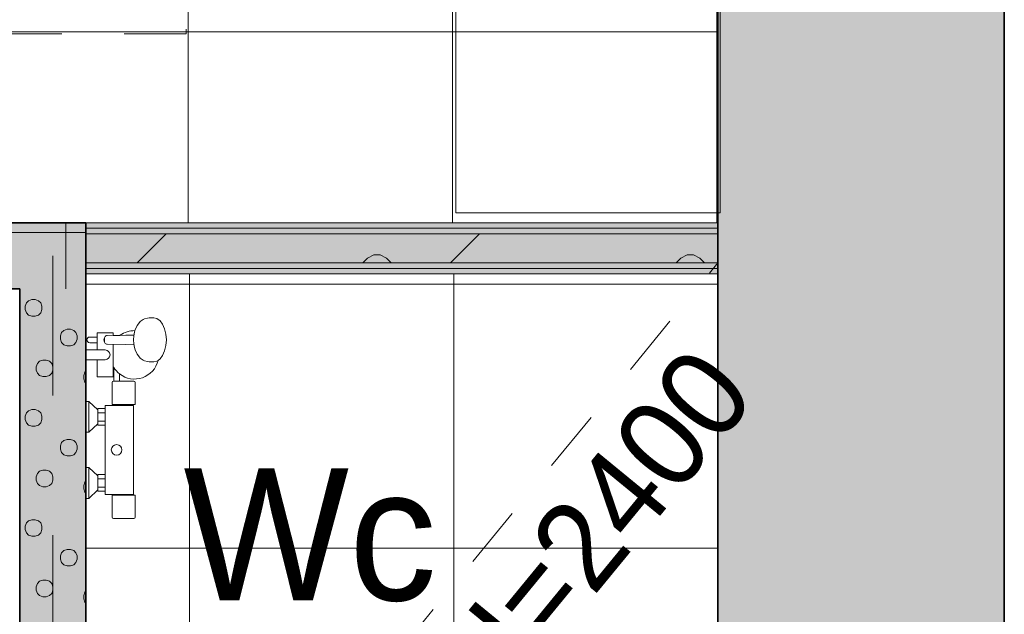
# Model space of a CAD drawing. Header units: millimetres. Extents: x -2932 to 42461, y -10716 to 17298.
# Tile 161 of 168: x 36730 to 38965, y 8170 to 9521. Entities that reach past the tile are written whole.
import ezdxf

# ---------------------------------------------------------------- set-up
doc = ezdxf.new("R2010")
doc.units = ezdxf.units.MM
doc.header["$MEASUREMENT"] = 0
for name, pattern in [('Aligning Line', [635, 317.5, -317.5]), ('Dash', [635, 317.5, -317.5]), ('Dashed', [423.333333, 211.666667, -211.666667]), ('Small Dashed', [282.222222, 141.111111, -141.111111]), ('Wipeout_Contour', [1000, 0, -1000])]:
    doc.linetypes.add(name, pattern=pattern)
for name, color, linetype, lineweight in [('0_Pen_No__1', 7, 'Continuous', 13), ('_ hall_Pen_No__2', 8, 'Continuous', 15), ('_Tuletõkketsoon_Pen_No__20', 1, 'Continuous', 0), ('A-FLOR.IFC Model_Pen_No__2', 8, 'Continuous', 15), ('ARCHICAD Zone Stamps_Pen_No__1', 7, 'Continuous', 13), ('Common Edges_Pen_No__1', 7, 'Continuous', 13), ('Cut Pattern-1_Pen_No__2', 8, 'Continuous', 15), ('Cut Pattern-3_Pen_No__1', 7, 'Continuous', 13), ('Grids-2_Pen_No__1', 7, 'Continuous', 13), ('I-WALL.IFC Model_Pen_No__1', 7, 'Continuous', 13), ('I-WALL.IFC Model_Pen_No__27', 7, 'Continuous', 35), ('SA_LAGI_Pen_No__1', 7, 'Continuous', 13), ('SA_LAGI_Pen_No__2', 8, 'Continuous', 15), ('SA_SANTEHNIKA_Pen_No__2', 8, 'Continuous', 15), ('SA_VALGUSTI_Pen_No__20', 1, 'Continuous', 0), ('Walls-1_Pen_No__1', 7, 'Continuous', 13)]:
    doc.layers.add(name, color=color, linetype=linetype, lineweight=lineweight)
doc.layers.add('I-WALL.IFC Model', color=7, linetype='Continuous')
doc.layers.add('SA_LAGI_Pen_No__102', color=7, linetype='Continuous', lineweight=13, true_color=0xcccccc)
doc.styles.add('GENERATED_STYLE_1', font='txt', dxfattribs={"width": 0.95})
doc.styles.add('GENERATED_STYLE_2', font='txt', dxfattribs={"width": 0.84})
doc.dimstyles.new('GENERATED_STYLE__3', dxfattribs={"dimtxt": 200, "dimasz": 152, "dimexe": 0.18, "dimexo": 0.0625, "dimgap": 0.09, "dimtad": 1, "dimdec": 0, "dimzin": 0, "dimdsep": 46, "dimtxsty": 'GENERATED_STYLE_2', "dimblk": 'ARROWHEAD_2', "dimblk1": 'ARROWHEAD_2', "dimblk2": 'ARROWHEAD_2', "dimcen": 0.09, "dimse1": 1, "dimse2": 1, "dimclrd": 7, "dimclre": 7, "dimclrt": 7, "dimadec": 0, "dimazin": 0, "dimtfac": 1, "dimtdec": 4, "dimtmove": 0, "dimatfit": 3, "dimfxl": 0, "dimtolj": 1, "dimtzin": 0, "dimarcsym": 0})
pattern_1 = [(45, (-3e-10, 2e-10), (0, 35.355339), [0.99999, -48.99987]), (315, (3.89, 0.707), (0, 35.355339), [0.99999, -48.99987]), (90, (-0.354, -2.12), (-35.355278, 0), [1.060658, -34.29462]), (71.565, (-0.354, -1.061), (3.16e-05, 35.3553043), [1.118075, -110.685214]), (288.435, (4.596, 2e-10), (-3.16e-05, 35.3553043), [1.118075, -110.685214]), (270, (4.95, -1.06), (35.355278, 0), [1.060658, -34.29462]), (251.565, (4.95, -2.121), (3.16e-05, 35.3553043), [1.118075, -110.685214]), (225, (4.596, -3.182), (0, 35.355339), [0.99999, -48.99987]), (161.565, (1.768, -4.243), (-141.4210514, 35.355386), [1.118075, -110.685214]), (135, (0.707, -3.89), (0, 35.355339), [0.99999, -48.99987]), (108.435, (-3e-10, -3.182), (-3.16e-05, 35.3553043), [1.118075, -110.685214]), (180, (2.83, -4.243), (0, 35.355278), [1.060658, -34.29462]), (198.435, (3.889, -3.889), (141.4210514, 35.355386), [1.118075, -110.685214]), (0, (-7.778, -10.253), (0, 35.355278), [1.060658, -34.29462]), (90, (-9.9, -13.435), (-35.355278, 0), [1.060658, -34.29462]), (71.565, (-9.9, -12.374), (3.16e-05, 35.3553043), [1.118075, -110.685214]), (45, (-9.546, -11.314), (0, 35.355339), [0.99999, -48.99987]), (315, (-5.657, -10.607), (0, 35.355339), [0.99999, -48.99987]), (288.435, (-4.95, -11.314), (-3.16e-05, 35.3553043), [1.118075, -110.685214]), (270, (-4.596, -12.374), (35.355278, 0), [1.060658, -34.29462]), (251.565, (-4.596, -13.435), (3.16e-05, 35.3553043), [1.118075, -110.685214]), (225, (-4.95, -14.496), (0, 35.355339), [0.99999, -48.99987]), (161.565, (-7.778, -15.556), (-141.4210514, 35.355386), [1.118075, -110.685214]), (135, (-8.84, -15.203), (0, 35.355339), [0.99999, -48.99987]), (108.435, (-9.546, -14.496), (-3.16e-05, 35.3553043), [1.118075, -110.685214]), (180, (-6.718, -15.556), (0, 35.355278), [1.060658, -34.29462]), (198.435, (-5.657, -15.203), (141.4210514, 35.355386), [1.118075, -110.685214]), (18.435, (-8.839, -10.607), (70.7104428, 35.3553227), [1.118075, -110.685214]), (341.565, (-6.718, -10.253), (-70.7104428, 35.3553227), [1.118075, -110.685214]), (0, (13.08, -8.485), (0, 35.355278), [1.060658, -34.29462]), (90, (10.96, -11.667), (-35.355278, 0), [1.060658, -34.29462]), (71.565, (10.96, -10.607), (3.16e-05, 35.3553043), [1.118075, -110.685214]), (45, (11.314, -9.546), (0, 35.355339), [0.99999, -48.99987]), (315, (15.203, -8.84), (0, 35.355339), [0.99999, -48.99987]), (288.435, (15.91, -9.546), (-3.16e-05, 35.3553043), [1.118075, -110.685214]), (270, (16.263, -10.607), (35.355278, 0), [1.060658, -34.29462]), (251.565, (16.263, -11.667), (3.16e-05, 35.3553043), [1.118075, -110.685214]), (225, (15.91, -12.728), (0, 35.355339), [0.99999, -48.99987]), (161.565, (13.081, -13.789), (-141.4210514, 35.355386), [1.118075, -110.685214]), (135, (12.02, -13.435), (0, 35.355339), [0.99999, -48.99987]), (108.435, (11.314, -12.728), (-3.16e-05, 35.3553043), [1.118075, -110.685214]), (180, (14.142, -13.79), (0, 35.355278), [1.060658, -34.29462]), (198.435, (15.203, -13.435), (141.4210514, 35.355386), [1.118075, -110.685214]), (18.435, (12.021, -8.839), (70.7104428, 35.3553227), [1.118075, -110.685214]), (341.565, (14.142, -8.485), (-70.7104428, 35.3553227), [1.118075, -110.685214]), (0, (1.768, 1.06), (0, 35.355278), [1.060658, -34.29462]), (18.435, (0.707, 0.707), (70.7104428, 35.3553227), [1.118075, -110.685214]), (341.565, (2.828, 1.061), (-70.7104428, 35.3553227), [1.118075, -110.685214]), (0, (-5.657, 13.79), (0, 35.355278), [1.060658, -34.29462]), (90, (-7.778, 10.607), (-35.355278, 0), [1.060658, -34.29462]), (71.565, (-7.778, 11.667), (3.16e-05, 35.3553043), [1.118075, -110.685214]), (45, (-7.425, 12.728), (0, 35.355339), [0.99999, -48.99987]), (315, (-3.536, 13.435), (0, 35.355339), [0.99999, -48.99987]), (288.435, (-2.828, 12.728), (-3.16e-05, 35.3553043), [1.118075, -110.685214]), (270, (-2.475, 11.667), (35.355278, 0), [1.060658, -34.29462]), (251.565, (-2.475, 10.607), (3.16e-05, 35.3553043), [1.118075, -110.685214]), (225, (-2.828, 9.546), (0, 35.355339), [0.99999, -48.99987]), (161.565, (-5.657, 8.485), (-141.4210514, 35.355386), [1.118075, -110.685214]), (135, (-6.718, 8.84), (0, 35.355339), [0.99999, -48.99987]), (108.435, (-7.425, 9.546), (-3.16e-05, 35.3553043), [1.118075, -110.685214]), (180, (-4.596, 8.485), (0, 35.355278), [1.060658, -34.29462]), (198.435, (-3.536, 8.839), (141.4210514, 35.355386), [1.118075, -110.685214]), (18.435, (-6.718, 13.435), (70.7104428, 35.3553227), [1.118075, -110.685214]), (341.565, (-4.596, 13.789), (-70.7104428, 35.3553227), [1.118075, -110.685214]), (0, (9.546, 10.96), (0, 35.355278), [1.060658, -34.29462]), (90, (7.425, 7.778), (-35.355278, 0), [1.060658, -34.29462]), (71.565, (7.425, 8.839), (3.16e-05, 35.3553043), [1.118075, -110.685214]), (45, (7.778, 9.9), (0, 35.355339), [0.99999, -48.99987]), (315, (11.667, 10.607), (0, 35.355339), [0.99999, -48.99987]), (288.435, (12.374, 9.9), (-3.16e-05, 35.3553043), [1.118075, -110.685214]), (270, (12.728, 8.84), (35.355278, 0), [1.060658, -34.29462]), (251.565, (12.728, 7.778), (3.16e-05, 35.3553043), [1.118075, -110.685214]), (225, (12.374, 6.718), (0, 35.355339), [0.99999, -48.99987]), (161.565, (9.546, 5.657), (-141.4210514, 35.355386), [1.118075, -110.685214]), (135, (8.485, 6.01), (0, 35.355339), [0.99999, -48.99987]), (108.435, (7.778, 6.718), (-3.16e-05, 35.3553043), [1.118075, -110.685214]), (180, (10.607, 5.657), (0, 35.355278), [1.060658, -34.29462]), (198.435, (11.667, 6.01), (141.4210514, 35.355386), [1.118075, -110.685214]), (18.435, (8.485, 10.607), (70.7104428, 35.3553227), [1.118075, -110.685214]), (341.565, (10.607, 10.96), (-70.7104428, 35.3553227), [1.118075, -110.685214])]

# ---------------------------------------------------------------- blocks, each defined once
blk = doc.blocks.new('*D59')
at = {"layer": '0_Pen_No__1', "color": 7, "linetype": 'Continuous', "lineweight": 13}
for p, q in [((39845.8, 9001.2), (40045.8, 8885.8)), ((40095.8, 8943.5), (39795.8, 8943.5)), ((39945.8, 6520), (39945.8, 8943.5)), ((39845.8, 6577.7), (40045.8, 6462.3)), ((40095.8, 6520), (39795.8, 6520))]:
    blk.add_line(p, q, dxfattribs=at)
at = {"color": 254, "linetype": 'Wipeout_Contour', "lineweight": 0, "ltscale": 162984.771274}
blk.add_wipeout([(39937.6, 8484.5), (39937.6, 8917.6), (39673.9, 8917.6), (39673.9, 8484.5)], dxfattribs=at)
at = {"color": 254, "linetype": 'Wipeout_Contour', "lineweight": 0, "ltscale": 162203.775973}
blk.add_wipeout([(39937.6, 7410.2), (39937.6, 8053.3), (39673.9, 8053.3), (39673.9, 7410.2)], dxfattribs=at)
at = {"layer": '0_Pen_No__1', "color": 7, "lineweight": 13, "char_height": 200, "attachment_point": 7, "rotation": 90, "style": 'GENERATED_STYLE_2'}
for s, insert in [('\\A1;{\\pql;\\fArial|b0|i0|c0|p34;116}', (39905.8, 8516.4)), ('\\A1;{\\pql;\\fArial|b0|i0|c0|p34;2\xa0424}', (39905.8, 7442))]:
    blk.add_mtext(s, dxfattribs=dict(at, insert=insert))
blk = doc.blocks.new('ARROWHEAD_2')
at = {"color": 0, "linetype": 'Continuous', "lineweight": 0}
for p, q in [((-0.378, -0.655), (0.378, 0.655)), ((0, 0), (-1, 0))]:
    blk.add_line(p, q, dxfattribs=at)
blk = doc.blocks.new('*D60')
at = {"layer": '0_Pen_No__1', "color": 7, "linetype": 'Continuous', "lineweight": 13}
for p, q in [((39845.8, 9117.2), (40045.8, 9001.8)), ((40095.8, 9059.5), (39795.8, 9059.5)), ((39945.8, 8943.5), (39945.8, 9059.5)), ((39845.8, 9001.2), (40045.8, 8885.8)), ((40095.8, 8943.5), (39795.8, 8943.5))]:
    blk.add_line(p, q, dxfattribs=at)
blk = doc.blocks.new('*D61')
at = {"layer": '0_Pen_No__1', "color": 7, "linetype": 'Continuous', "lineweight": 13}
for p, q in [((39845.8, 12557.7), (40045.8, 12442.3)), ((40095.8, 12500), (39795.8, 12500)), ((39945.8, 9059.5), (39945.8, 12500)), ((39845.8, 9117.2), (40045.8, 9001.8)), ((40095.8, 9059.5), (39795.8, 9059.5))]:
    blk.add_line(p, q, dxfattribs=at)
at = {"color": 254, "linetype": 'Wipeout_Contour', "lineweight": 0, "ltscale": 164962.993909}
blk.add_wipeout([(39937.6, 10458.2), (39937.6, 11101.3), (39673.9, 11101.3), (39673.9, 10458.2)], dxfattribs=at)
at = {"layer": '0_Pen_No__1', "color": 7, "lineweight": 13, "insert": (39905.8, 10490), "char_height": 200, "attachment_point": 7, "rotation": 90, "style": 'GENERATED_STYLE_2'}
blk.add_mtext('\\A1;{\\pql;\\fArial|b0|i0|c0|p34;3\xa0440}', dxfattribs=at)
blk = doc.blocks.new('*D67')
at = {"layer": '0_Pen_No__1', "color": 7, "linetype": 'Continuous', "lineweight": 13}
for p, q in [((40323.9, 13165), (40323.9, 13262.8)), ((40423.9, 13107.3), (40223.9, 13222.7)), ((40473.9, 13165), (40173.9, 13165)), ((40323.9, 5045), (40323.9, 13165)), ((40223.9, 5102.7), (40423.9, 4987.3)), ((40473.9, 5045), (40173.9, 5045))]:
    blk.add_line(p, q, dxfattribs=at)
at = {"color": 254, "linetype": 'Wipeout_Contour', "lineweight": 0, "ltscale": 164814.876477}
blk.add_wipeout([(40315.8, 8783.4), (40315.8, 9426.6), (40052, 9426.6), (40052, 8783.4)], dxfattribs=at)
at = {"layer": '0_Pen_No__1', "color": 7, "lineweight": 13, "insert": (40283.9, 8815.3), "char_height": 200, "attachment_point": 7, "rotation": 90, "style": 'GENERATED_STYLE_2'}
blk.add_mtext('\\A1;{\\pql;\\fArial|b0|i0|c0|p34;8\xa0120}', dxfattribs=at)

msp = doc.modelspace()

# ---------------------------------------------------------------- hatches: boundary and pattern name
at = {"layer": 'I-WALL.IFC Model', "linetype": 'Continuous', "lineweight": 0, "true_color": 0x000000}
for points in [[(38315, 12500), (38315, 6245), (38965, 6245), (38965, 12500)], [(36730, 9059.5), (36380, 9059.5), (36380, 8909.5), (36730, 8909.5)], [(36880, 9059.5), (36730, 9059.5), (36730, 8909.5)], [(36730, 8909.5), (36880, 8909.5), (36880, 9059.5)], [(36880, 9047), (38315, 9047), (38315, 9059.5), (36880, 9059.5)], [(36880, 9034.5), (38315, 9034.5), (38315, 9047), (36880, 9047)], [(36880, 8968.5), (38315, 8968.5), (38315, 9034.5), (36880, 9034.5)], [(36880, 8956), (38315, 8956), (38315, 8968.5), (36880, 8968.5)], [(36880, 8943.5), (38315, 8943.5), (38315, 8956), (36880, 8956)], [(36880, 7370), (36880, 8909.5), (36730, 8909.5), (36730, 7370)]]:
    msp.add_hatch(color=178, dxfattribs=at).paths.add_polyline_path(points)

# ---------------------------------------------------------------- linework, layer by layer
at = {"layer": 'A-FLOR.IFC Model_Pen_No__2', "color": 8, "linetype": 'Continuous', "lineweight": 15, "flags": 128}
msp.add_lwpolyline([(-100, 6430), (0, 6430), (0, 0), (30435, 0), (30435, 6520), (38315, 6520), (38315, 12500), (12000, 12500), (12000, 7875), (8430, 7875), (8430, 12496.2), (2165, 12496.2), (2165, 11220), (-100, 11220)], close=True, dxfattribs=at)
at = {"layer": 'A-FLOR.IFC Model_Pen_No__2', "color": 8, "linetype": 'Dashed', "lineweight": 15, "flags": 128}
msp.add_lwpolyline([(0, 0), (30430, 0), (30430, 6520), (33865, 6520), (33865, 0), (38600, 0), (38600, 5615), (38315, 5615), (38315, 12500), (12000, 12500), (12000, 7905), (8430, 7905), (8430, 12496.2), (2165, 12496.2), (2165, 6180), (0, 6180)], close=True, dxfattribs=at)
at = {"layer": 'I-WALL.IFC Model_Pen_No__1', "color": 7, "linetype": 'Continuous', "lineweight": 13}
for p, q in [((36880, 9047), (38315, 9047)), ((36880, 9034.5), (38315, 9034.5)), ((36880, 8968.5), (38315, 8968.5)), ((36880, 8956), (38315, 8956))]:
    msp.add_line(p, q, dxfattribs=at)
at = {"layer": 'I-WALL.IFC Model_Pen_No__1', "color": 7, "linetype": 'Continuous', "lineweight": 13, "flags": 128}
for points in [[(38315, 9059.5), (36880, 9059.5)], [(36880, 9059.5), (36880, 8943.5)], [(38315, 8943.5), (38315, 9059.5)], [(36880, 8943.5), (38315, 8943.5)]]:
    msp.add_lwpolyline(points, dxfattribs=at)
at = {"layer": 'I-WALL.IFC Model_Pen_No__27', "color": 7, "linetype": 'Continuous', "lineweight": 35, "flags": 128}
for points in [[(38315, 12500), (38315, 6245)], [(38965, 6245), (38965, 12500)], [(36880, 9059.5), (36230, 9059.5)], [(36880, 9059.5), (36880, 8909.5)], [(36380, 8909.5), (36730, 8909.5)], [(36730, 8909.5), (36730, 7370)], [(36880, 7220), (36880, 8909.5)]]:
    msp.add_lwpolyline(points, dxfattribs=at)
at = {"layer": 'SA_LAGI_Pen_No__1', "color": 7, "linetype": 'Small Dashed', "lineweight": 13}
msp.add_line((36326, 6545), (38315, 8968.5), dxfattribs=at)
at = {"layer": 'SA_SANTEHNIKA_Pen_No__2', "color": 8, "linetype": 'Continuous', "lineweight": 15}
for p, q in [((37001.8, 8833), (36996.4, 8825.8)), ((37003.6, 8835.1), (37001.8, 8833)), ((37010.3, 8839.9), (37003.6, 8835.1)), ((37013, 8841.3), (37010.3, 8839.9)), ((37020.4, 8843), (37013, 8841.3)), ((37023.6, 8843.5), (37020.4, 8843)), ((37034.2, 8843.5), (37023.6, 8843.5)), ((37041.6, 8841.8), (37034.2, 8843.5)), ((37048.5, 8836.8), (37041.6, 8841.8)), ((37054.5, 8828.9), (37048.5, 8836.8)), ((37059, 8818.5), (37054.5, 8828.9)), ((36942, 8809.5), (36906, 8809.5)), ((36906, 8809.5), (36906, 8800)), ((36942, 8803.7), (36942, 8809.5)), ((36990.8, 8811.1), (36988.8, 8802.6)), ((36990.8, 8811.1), (36991.7, 8814.5)), ((36992.2, 8816.3), (36991.7, 8814.5)), ((36996.4, 8825.8), (36992.2, 8816.3)), ((37061.9, 8806.4), (37059, 8818.5)), ((37062.9, 8793.5), (37061.9, 8806.4)), ((36906, 8800), (36889, 8800)), ((36889, 8787), (36906, 8787)), ((36906, 8787), (36906, 8800)), ((36906, 8787), (36906, 8770.5)), ((36921.6, 8796.1), (36921.2, 8793.5)), ((36921.2, 8793.5), (36921.6, 8790.9)), ((36922.8, 8798.5), (36921.6, 8796.1)), ((36921.6, 8790.9), (36922.8, 8788.5)), ((36922.5, 8796.5), (36922.7, 8798.3)), ((36922.5, 8790.5), (36922.5, 8796.5)), ((36922.7, 8788.7), (36922.5, 8790.5)), ((36922.7, 8798.3), (36922.8, 8798.5)), ((36922.8, 8788.5), (36922.7, 8788.7)), ((36922.8, 8798.5), (36923.3, 8800)), ((36922.8, 8798.5), (36922.8, 8798.5)), ((36922.8, 8788.5), (36922.8, 8788.5)), ((36923.3, 8787), (36922.8, 8788.5)), ((36923.3, 8800), (36924.3, 8801.5)), ((36924.3, 8785.6), (36923.3, 8787)), ((36924.3, 8801.5), (36925.7, 8802.6)), ((36925.7, 8784.4), (36924.3, 8785.6)), ((36925.7, 8802.6), (36927.2, 8803.3)), ((36927.2, 8783.7), (36925.7, 8784.4)), ((36927.2, 8803.3), (36928.8, 8803.5)), ((36928.8, 8783.5), (36927.2, 8783.7)), ((36971.1, 8804), (36928.8, 8803.5)), ((36957.9, 8803.8), (36942, 8803.7)), ((36989.3, 8804.5), (36971.1, 8804)), ((36988.8, 8802.6), (36988.1, 8793.5)), ((36988.1, 8793.5), (36988.8, 8784.4)), ((36988.8, 8784.4), (36990.8, 8775.9)), ((37061.9, 8780.6), (37062.9, 8793.5)), ((36906, 8770.5), (36880, 8770.5)), ((36880, 8770.5), (36880, 8748.5)), ((36924, 8770.5), (36906, 8770.5)), ((36924, 8770.5), (36906, 8770.5)), ((36971.1, 8783), (36928.8, 8783.5)), ((36942, 8733.5), (36942, 8783.3)), ((36989.3, 8782.5), (36971.1, 8783)), ((36990.8, 8775.9), (36992.2, 8770.7)), ((36992.2, 8770.7), (36996.4, 8761.3)), ((36996.4, 8761.3), (37001.8, 8754)), ((37054.5, 8758.1), (37059, 8768.5)), ((37059, 8768.5), (37061.9, 8780.6)), ((36880, 8748.5), (36906, 8748.5)), ((36906, 8748.5), (36906, 8709.5)), ((36906, 8748.5), (36924, 8748.5)), ((37001.8, 8754), (37003.6, 8751.9)), ((37003.6, 8751.9), (37010.3, 8747.1)), ((37010.3, 8747.1), (37013, 8745.7)), ((37013, 8745.7), (37020.4, 8744)), ((37020.4, 8744), (37023.6, 8743.5)), ((37023.6, 8743.5), (37034.2, 8743.5)), ((37034.2, 8743.5), (37041.6, 8745.2)), ((37041.6, 8745.2), (37044, 8746.9)), ((37044, 8746.9), (37048.5, 8750.2)), ((37048.5, 8750.2), (37054.5, 8758.1)), ((36942, 8709.5), (36942, 8733.5)), ((36943.5, 8730.8), (36943.5, 8699.5)), ((36906, 8709.5), (36942, 8709.5)), ((36940.1, 8696.5), (36940.1, 8646.5)), ((36943.5, 8699.5), (36943.1, 8699.5)), ((36956.5, 8699.5), (36943.5, 8699.5)), ((36956.5, 8699.5), (36956.5, 8716.2)), ((36988.9, 8699.5), (36956.5, 8699.5)), ((36991.9, 8646.5), (36991.9, 8696.5)), ((36887, 8653.5), (36880, 8653.5)), ((36880, 8653.5), (36880, 8583.5)), ((36907, 8634.5), (36887, 8653.5)), ((36887, 8583.5), (36887, 8653.5)), ((36924, 8637.5), (36907, 8637.5)), ((36907, 8637.5), (36907, 8634.5)), ((36907, 8602.5), (36907, 8634.5)), ((36907, 8628), (36924, 8628)), ((36941, 8644.5), (36924, 8644.5)), ((36924, 8644.5), (36924, 8637.5)), ((36924, 8599.5), (36924, 8637.5)), ((36940.1, 8646.5), (36941, 8646.5)), ((36941, 8646.5), (36941, 8644.5)), ((36987, 8646.5), (36941, 8646.5)), ((36941, 8644.5), (36987.2, 8644.5)), ((36987, 8644.5), (36987, 8646.5)), ((36987, 8646.5), (36991.9, 8646.5)), ((36987.2, 8644.5), (36987, 8644.5)), ((36987.8, 8644.5), (36987.2, 8644.5)), ((36988, 8644.5), (36987.8, 8644.5)), ((36988, 8442.5), (36988, 8644.5)), ((36907, 8609), (36924, 8609)), ((36880, 8583.5), (36887, 8583.5)), ((36887, 8583.5), (36907, 8602.5)), ((36907, 8602.5), (36907, 8599.5)), ((36907, 8599.5), (36924, 8599.5)), ((36924, 8599.5), (36924, 8487.5)), ((36887, 8503.5), (36880, 8503.5)), ((36880, 8503.5), (36880, 8433.5)), ((36907, 8484.5), (36887, 8503.5)), ((36887, 8433.5), (36887, 8503.5)), ((36924, 8487.5), (36907, 8487.5)), ((36907, 8487.5), (36907, 8484.5)), ((36907, 8452.5), (36907, 8484.5)), ((36907, 8478), (36924, 8478)), ((36924, 8449.5), (36924, 8487.5)), ((36887, 8433.5), (36907, 8452.5)), ((36907, 8459), (36924, 8459)), ((36907, 8452.5), (36907, 8449.5)), ((36907, 8449.5), (36924, 8449.5)), ((36924, 8449.5), (36924, 8442.5)), ((36880, 8433.5), (36887, 8433.5)), ((36924, 8442.5), (36941, 8442.5)), ((36941, 8440.5), (36940.1, 8440.5)), ((36940.1, 8440.5), (36940.1, 8390.5)), ((36941, 8442.5), (36941, 8440.5)), ((36987, 8442.5), (36941, 8442.5)), ((36941, 8440.5), (36987, 8440.5)), ((36987, 8440.5), (36987, 8442.5)), ((36987, 8442.5), (36987.2, 8442.5)), ((36991.9, 8440.5), (36987, 8440.5)), ((36987.2, 8442.5), (36987.8, 8442.5)), ((36987.8, 8442.5), (36988, 8442.5)), ((36991.9, 8390.5), (36991.9, 8440.5)), ((36943.1, 8387.5), (36988.9, 8387.5))]:
    msp.add_line(p, q, dxfattribs=at)
msp.add_circle((36950, 8543.5), 12, dxfattribs=at)
for centre, radius, start, end in [((36990.3, 8759.7), 54.8, 88.5584, 126.3009), ((36889, 8793.5), 6.5, 90, 270), ((36924, 8759.5), 11, 270, 90), ((36990.5, 8759.5), 55, 231.8869, 346.7735), ((36990.5, 8759.5), 55, 208.2578, 211.3994), ((36990.5, 8759.5), 55, 211.3994, 231.8869), ((36943.1, 8696.5), 3, 90, 180), ((36988.9, 8696.5), 3, 0, 90), ((36943.1, 8390.5), 3, 180, 270), ((36988.9, 8390.5), 3, 270, 0)]:
    msp.add_arc(centre, radius, start, end, dxfattribs=at)

# ---------------------------------------------------------------- texts
at = {"layer": 'ARCHICAD Zone Stamps_Pen_No__1', "color": 7, "lineweight": 13, "char_height": 300, "attachment_point": 1, "style": 'GENERATED_STYLE_1'}
for s, insert in [('\\A1;{\\pql;\\pt0,100;\\fSwis721 Lt BT|b0|i0|c0|p34;10,9\\fSwis721 Lt BT|b0|i0|c0|p34;\\A1{\\H.66x;\\S^  ;}\\fSwis721 Lt BT|b0|i0|c0|p34; m\\fSwis721 Lt BT|b0|i0|c0|p34;\\A1{\\H.66x;\\S2^  ;}}', (36040.8, 10312.1)), ('\\A1;{\\pql;\\pt0;\\fSwis721 Lt BT|b0|i0|c0|p34;Wc}', (37101.8, 8501.8))]:
    msp.add_mtext(s, dxfattribs=dict(at, insert=insert))

# ---------------------------------------------------------------- next in the draw order: dimensions: what is measured, and where the dimension line sits
at = {"color": 7, "linetype": 'Continuous', "lineweight": 13}
dim = msp.add_linear_dim(base=(39945.7644, 8943.5014), p1=(35905, 6520), p2=(37760, 8943.5014), angle=90, dimstyle='GENERATED_STYLE__3', dxfattribs=at)
dim.commit()
dim.dimension.update_dxf_attribs({"geometry": '*D59', "text_midpoint": (39805.7644, 7795.2457), "dimtype": 160, "text_rotation": 90})

# ---------------------------------------------------------------- next in the draw order: hatches: boundary and pattern name
at = {"layer": 'Cut Pattern-3_Pen_No__1', "linetype": 'Continuous', "lineweight": 13}
h = msp.add_hatch(dxfattribs=at)
h.set_pattern_fill('FP_15_0001', style=0, pattern_type=2)
h.set_pattern_definition([(225, (36857.5, 8037.25), (0, 250), [7.07, -346.48]), (135, (36830, 8032.25), (0, 250), [7.07, -346.48]), (270, (36860, 8052.25), (250, 0), [7.5, -242.5]), (251.565, (36860, 8044.75), (0.0002, 250), [7.906, -782.664]), (108.435, (36825, 8037.25), (-0.0002, 250), [7.906, -782.664]), (90, (36822.5, 8044.75), (-250, 0), [7.5, -242.5]), (71.565, (36822.5, 8052.25), (0.0002, 250), [7.906, -782.664]), (45, (36825, 8059.75), (0, 250), [7.07, -346.48]), (341.565, (36845, 8067.25), (-999.9996, 250.001), [7.906, -782.664]), (315, (36852.5, 8064.75), (0, 250), [7.07, -346.48]), (288.435, (36857.5, 8059.75), (-0.0002, 250), [7.906, -782.664]), (5e-12, (36837.5, 8067.25), (0, 250), [7.5, -242.5]), (18.435, (36830, 8064.75), (999.9996, 250.001), [7.906, -782.664]), (180, (36912.5, 8109.75), (0, 250), [7.5, -242.5]), (270, (36927.5, 8132.25), (250, 0), [7.5, -242.5]), (251.565, (36927.5, 8124.75), (0.0002, 250), [7.906, -782.664]), (225, (36925, 8117.25), (0, 250), [7.07, -346.48]), (135, (36897.5, 8112.25), (0, 250), [7.07, -346.48]), (108.435, (36892.5, 8117.25), (-0.0002, 250), [7.906, -782.664]), (90, (36890, 8124.75), (-250, 0), [7.5, -242.5]), (71.565, (36890, 8132.25), (0.0002, 250), [7.906, -782.664]), (45, (36892.5, 8139.75), (0, 250), [7.07, -346.48]), (341.565, (36912.5, 8147.25), (-999.9996, 250.001), [7.906, -782.664]), (315, (36920, 8144.75), (0, 250), [7.07, -346.48]), (288.435, (36925, 8139.75), (-0.0002, 250), [7.906, -782.664]), (5e-12, (36905, 8147.25), (0, 250), [7.5, -242.5]), (18.435, (36897.5, 8144.75), (999.9996, 250.001), [7.906, -782.664]), (198.435, (36920, 8112.25), (499.999, 250), [7.906, -782.664]), (161.565, (36905, 8109.75), (-499.999, 250), [7.906, -782.664]), (180, (36765, 8097.25), (0, 250), [7.5, -242.5]), (270, (36780, 8119.75), (250, 0), [7.5, -242.5]), (251.565, (36780, 8112.25), (0.0002, 250), [7.906, -782.664]), (225, (36777.5, 8104.75), (0, 250), [7.07, -346.48]), (135, (36750, 8099.75), (0, 250), [7.07, -346.48]), (108.435, (36745, 8104.75), (-0.0002, 250), [7.906, -782.664]), (90, (36742.5, 8112.25), (-250, 0), [7.5, -242.5]), (71.565, (36742.5, 8119.75), (0.0002, 250), [7.906, -782.664]), (45, (36745, 8127.25), (0, 250), [7.07, -346.48]), (341.565, (36765, 8134.75), (-999.9996, 250.001), [7.906, -782.664]), (315, (36772.5, 8132.25), (0, 250), [7.07, -346.48]), (288.435, (36777.5, 8127.25), (-0.0002, 250), [7.906, -782.664]), (5e-12, (36757.5, 8134.75), (0, 250), [7.5, -242.5]), (18.435, (36750, 8132.25), (999.9996, 250.001), [7.906, -782.664]), (198.435, (36772.5, 8099.75), (499.999, 250), [7.906, -782.664]), (161.565, (36757.5, 8097.25), (-499.999, 250), [7.906, -782.664]), (180, (36845, 8029.75), (0, 250), [7.5, -242.5]), (198.435, (36852.5, 8032.25), (499.999, 250), [7.906, -782.664]), (161.565, (36837.5, 8029.75), (-499.999, 250), [7.906, -782.664]), (180, (36897.5, 7939.75), (0, 250), [7.5, -242.5]), (270, (36912.5, 7962.25), (250, 0), [7.5, -242.5]), (251.565, (36912.5, 7954.75), (0.0002, 250), [7.906, -782.664]), (225, (36910, 7947.25), (0, 250), [7.07, -346.48]), (135, (36882.5, 7942.25), (0, 250), [7.07, -346.48]), (108.435, (36877.5, 7947.25), (-0.0002, 250), [7.906, -782.664]), (90, (36875, 7954.75), (-250, 0), [7.5, -242.5]), (71.565, (36875, 7962.25), (0.0002, 250), [7.906, -782.664]), (45, (36877.5, 7969.75), (0, 250), [7.07, -346.48]), (341.565, (36897.5, 7977.25), (-999.9996, 250.001), [7.906, -782.664]), (315, (36905, 7974.75), (0, 250), [7.07, -346.48]), (288.435, (36910, 7969.75), (-0.0002, 250), [7.906, -782.664]), (5e-12, (36890, 7977.25), (0, 250), [7.5, -242.5]), (18.435, (36882.5, 7974.75), (999.9996, 250.001), [7.906, -782.664]), (198.435, (36905, 7942.25), (499.999, 250), [7.906, -782.664]), (161.565, (36890, 7939.75), (-499.999, 250), [7.906, -782.664]), (180, (36790, 7959.75), (0, 250), [7.5, -242.5]), (270, (36805, 7982.25), (250, 0), [7.5, -242.5]), (251.565, (36805, 7974.75), (0.0002, 250), [7.906, -782.664]), (225, (36802.5, 7967.25), (0, 250), [7.07, -346.48]), (135, (36775, 7962.25), (0, 250), [7.07, -346.48]), (108.435, (36770, 7967.25), (-0.0002, 250), [7.906, -782.664]), (90, (36767.5, 7974.75), (-250, 0), [7.5, -242.5]), (71.565, (36767.5, 7982.25), (0.0002, 250), [7.906, -782.664]), (45, (36770, 7989.75), (0, 250), [7.07, -346.48]), (341.565, (36790, 7997.25), (-999.9996, 250.001), [7.906, -782.664]), (315, (36797.5, 7994.75), (0, 250), [7.07, -346.48]), (288.435, (36802.5, 7989.75), (-0.0002, 250), [7.906, -782.664]), (5e-12, (36782.5, 7997.25), (0, 250), [7.5, -242.5]), (18.435, (36775, 7994.75), (999.9996, 250.001), [7.906, -782.664]), (198.435, (36797.5, 7962.25), (499.999, 250), [7.906, -782.664]), (161.565, (36782.5, 7959.75), (-499.999, 250), [7.906, -782.664]), (270, (36960, 8164.75), (250, 0), [])])
h.paths.add_polyline_path([(36730, 7370), (36880, 7370), (36880, 8909.5), (36730, 8909.5)])

# ---------------------------------------------------------------- next in the draw order: linework, layer by layer
at = {"layer": '_Tuletõkketsoon_Pen_No__20', "color": 1, "linetype": 'Dash', "lineweight": 0}
for p, q in [((36305, 8984.5), (36805, 8984.5)), ((36805, 8984.5), (36805, 7295))]:
    msp.add_line(p, q, dxfattribs=at)
at = {"layer": 'Walls-1_Pen_No__1', "color": 7, "linetype": 'Continuous', "lineweight": 13}
msp.add_line((36880, 7220), (36880, 8943.5), dxfattribs=at)

# ---------------------------------------------------------------- next in the draw order: dimensions: what is measured, and where the dimension line sits
at = {"color": 7, "linetype": 'Continuous', "lineweight": 13}
dim = msp.add_linear_dim(base=(39945.8, 9059.5), p1=(37760, 8943.5), p2=(37760, 9059.5), angle=90, dimstyle='GENERATED_STYLE__3', dxfattribs=at)
dim.commit()
dim.dimension.update_dxf_attribs({"geometry": '*D60', "text_midpoint": (39805.8, 8751.8), "dimtype": 160, "text_rotation": 90})

# ---------------------------------------------------------------- next in the draw order: dimensions: what is measured, and where the dimension line sits
dim = msp.add_linear_dim(base=(39945.7644, 12500), p1=(37760, 9059.5014), p2=(25220, 12500), angle=90, dimstyle='GENERATED_STYLE__3', dxfattribs=at)
dim.commit()
dim.dimension.update_dxf_attribs({"geometry": '*D61', "text_midpoint": (39805.7644, 10843.2457), "dimtype": 160, "text_rotation": 90})

# ---------------------------------------------------------------- next in the draw order: hatches: boundary and pattern name
at = {"layer": 'Cut Pattern-3_Pen_No__1', "linetype": 'Continuous', "lineweight": 13}
h = msp.add_hatch(dxfattribs=at)
h.set_pattern_fill('FP_14_0001', style=0, pattern_type=2)
h.set_pattern_definition([(270, (36657.5, 9037), (176.78, 0), []), (2e-13, (36657.5, 9037), (0, 176.78), [])])
h.paths.add_polyline_path([(36880, 9059.5), (36230, 9059.5), (36230, 8909.5), (36880, 8909.5)])

# ---------------------------------------------------------------- next in the draw order: linework, layer by layer
at = {"layer": '_ hall_Pen_No__2', "color": 8, "linetype": 'Continuous', "lineweight": 15}
msp.add_line((37720, 9082), (37720, 10082), dxfattribs=at)
at = {"layer": 'Common Edges_Pen_No__1', "color": 7, "linetype": 'Continuous', "lineweight": 13}
msp.add_line((36880, 8943.5), (36880, 9059.5), dxfattribs=at)
at = {"layer": 'SA_VALGUSTI_Pen_No__20', "color": 1, "linetype": 'Small Dashed', "lineweight": 0}
for p, q in [((37107.9, 10064.1), (37107.9, 9488.7)), ((37107.9, 9488.7), (36532.5, 9488.7))]:
    msp.add_line(p, q, dxfattribs=at)

# ---------------------------------------------------------------- next in the draw order: dimensions: what is measured, and where the dimension line sits
at = {"color": 7, "linetype": 'Continuous', "lineweight": 13}
dim = msp.add_linear_dim(base=(40323.9, 13165), p1=(38215, 5045), p2=(38965, 13165), angle=90, dimstyle='GENERATED_STYLE__3', dxfattribs=at)
dim.commit()
dim.dimension.update_dxf_attribs({"geometry": '*D67', "text_midpoint": (40183.9, 9168.5), "dimtype": 160, "text_rotation": 90})

# ---------------------------------------------------------------- next in the draw order: hatches: boundary and pattern name
at = {"layer": 'Cut Pattern-1_Pen_No__2', "linetype": 'Continuous', "lineweight": 15}
msp.add_hatch(color=8, dxfattribs=at).paths.add_polyline_path([(38315, 6520), (38965, 6520), (38965, 12500), (38315, 12500)])
h = msp.add_hatch(dxfattribs=at)
h.set_pattern_fill('FP_19_0001', color=8, style=0, pattern_type=2)
h.set_pattern_definition([(180, (-3e-10, 2e-10), (355.6, 355.6), [14.224, -696.974]), (90, (-46.23, 32), (355.6, 355.6), [14.224, -696.974]), (225, (24.9, 17.8), (-355.5994, 355.5994), [15.087, -487.8067]), (206.565, (14.22, 7.11), (355.59997, 355.59933), [15.9035, -1574.3865]), (63.435, (-46.23, 46.23), (355.59933, 355.59997), [15.9035, -1574.3865]), (45, (-39.1, 60.45), (-355.5994, 355.5994), [15.087, -487.8067]), (26.565, (-28.45, 71.12), (355.59997, 355.59933), [15.9035, -1574.3865]), (360, (-14.22, 78.23), (355.6, 355.6), [14.224, -696.974]), (296.565, (24.89, 60.45), (-1066.79646, 1777.9974), [15.9035, -1574.3865]), (270, (32, 46.23), (355.6, 355.6), [14.224, -696.974]), (243.435, (32, 32), (355.59933, 355.59997), [15.9035, -1574.3865]), (315, (14.2, 71.1), (355.5994, 355.5994), [15.087, -487.8067]), (333.435, (-3e-10, 78.23), (-1777.9974, 1066.79646), [15.9035, -1574.3865]), (135, (181.36, 24.9), (355.5994, 355.5994), [15.087, -487.8067]), (225, (234.7, 35.56), (-355.5994, 355.5994), [15.087, -487.8067]), (206.565, (224.03, 24.9), (355.6, 355.59933), [15.9035, -1574.3865]), (180, (209.8, 17.78), (355.6, 355.6), [14.224, -696.974]), (90, (163.58, 49.8), (355.6, 355.6), [14.224, -696.974]), (63.435, (163.58, 64.01), (355.59933, 355.6), [15.9035, -1574.3865]), (45, (170.7, 78.23), (-355.5994, 355.5994), [15.087, -487.8067]), (26.565, (181.36, 88.9), (355.6, 355.59933), [15.9035, -1574.3865]), (360, (195.58, 96), (355.6, 355.6), [14.224, -696.974]), (296.565, (234.7, 78.23), (-1066.79646, 1777.9974), [15.9035, -1574.3865]), (270, (241.8, 64), (355.6, 355.6), [14.224, -696.974]), (243.435, (241.8, 49.78), (355.59933, 355.6), [15.9035, -1574.3865]), (315, (224.03, 88.9), (355.5994, 355.5994), [15.087, -487.8067]), (333.435, (209.8, 96.01), (-1777.9974, 1066.79646), [15.9035, -1574.3865]), (153.435, (195.58, 17.78), (-1066.7975, 355.5978), [15.9035, -1574.3865]), (116.565, (170.69, 35.56), (-355.5978, 1066.7975), [15.9035, -1574.3865]), (135, (-46.23, 216.9), (355.5994, 355.5994), [15.087, -487.8067]), (225, (7.1, 227.6), (-355.5994, 355.5994), [15.087, -487.8067]), (206.565, (-3.56, 216.92), (355.59997, 355.59933), [15.9035, -1574.3865]), (180, (-17.78, 209.8), (355.6, 355.6), [14.224, -696.974]), (90, (-64, 241.8), (355.6, 355.6), [14.224, -696.974]), (63.435, (-64.01, 256.03), (355.59933, 355.59997), [15.9035, -1574.3865]), (45, (-56.9, 270.26), (-355.5994, 355.5994), [15.087, -487.8067]), (26.565, (-46.23, 280.92), (355.59997, 355.59933), [15.9035, -1574.3865]), (360, (-32, 288.04), (355.6, 355.6), [14.224, -696.974]), (296.565, (7.11, 270.26), (-1066.79646, 1777.9974), [15.9035, -1574.3865]), (270, (14.22, 256.03), (355.6, 355.6), [14.224, -696.974]), (243.435, (14.22, 241.81), (355.59933, 355.59997), [15.9035, -1574.3865]), (315, (-3.56, 280.9), (355.5994, 355.5994), [15.087, -487.8067]), (333.435, (-17.78, 288.04), (-1777.9974, 1066.79646), [15.9035, -1574.3865]), (153.435, (-32, 209.8), (-1066.7975, 355.5978), [15.9035, -1574.3865]), (116.565, (-56.9, 227.58), (-355.5978, 1066.7975), [15.9035, -1574.3865]), (135, (-28.45, 7.1), (355.5994, 355.5994), [15.087, -487.8067]), (153.435, (-14.22, 2e-10), (-1066.7975, 355.5978), [15.9035, -1574.3865]), (116.565, (-39.12, 17.78), (-355.5978, 1066.7975), [15.9035, -1574.3865]), (135, (-81.8, -195.6), (355.5994, 355.5994), [15.087, -487.8067]), (225, (-28.45, -184.9), (-355.5994, 355.5994), [15.087, -487.8067]), (206.565, (-39.12, -195.58), (355.59997, 355.59933), [15.9035, -1574.3865]), (180, (-53.34, -202.7), (355.6, 355.6), [14.224, -696.974]), (90, (-99.57, -170.7), (355.6, 355.6), [14.224, -696.974]), (63.435, (-99.57, -156.46), (355.59933, 355.59997), [15.9035, -1574.3865]), (45, (-92.46, -142.24), (-355.5994, 355.5994), [15.087, -487.8067]), (26.565, (-81.79, -131.57), (355.59997, 355.59933), [15.9035, -1574.3865]), (360, (-67.56, -124.46), (355.6, 355.6), [14.224, -696.974]), (296.565, (-28.45, -142.24), (-1066.79646, 1777.9974), [15.9035, -1574.3865]), (270, (-21.34, -156.46), (355.6, 355.6), [14.224, -696.974]), (243.435, (-21.34, -170.69), (355.59933, 355.59997), [15.9035, -1574.3865]), (315, (-39.1, -131.57), (355.5994, 355.5994), [15.087, -487.8067]), (333.435, (-53.34, -124.46), (-1777.9974, 1066.79646), [15.9035, -1574.3865]), (153.435, (-67.56, -202.69), (-1066.7975, 355.5978), [15.9035, -1574.3865]), (116.565, (-92.46, -184.91), (-355.5978, 1066.7975), [15.9035, -1574.3865]), (135, (-206.25, -14.2), (355.5994, 355.5994), [15.087, -487.8067]), (225, (-152.9, -3.55), (-355.5994, 355.5994), [15.087, -487.8067]), (206.565, (-163.58, -14.22), (355.59997, 355.59933), [15.9035, -1574.3865]), (180, (-177.8, -21.33), (355.6, 355.6), [14.224, -696.974]), (90, (-224.03, 10.67), (355.6, 355.6), [14.224, -696.974]), (63.435, (-224.03, 24.9), (355.59933, 355.59997), [15.9035, -1574.3865]), (45, (-216.9, 39.1), (-355.5994, 355.5994), [15.087, -487.8067]), (26.565, (-206.25, 49.78), (355.59997, 355.59933), [15.9035, -1574.3865]), (360, (-192.02, 56.9), (355.6, 355.6), [14.224, -696.974]), (296.565, (-152.9, 39.12), (-1066.79646, 1777.9974), [15.9035, -1574.3865]), (270, (-145.8, 24.9), (355.6, 355.6), [14.224, -696.974]), (243.435, (-145.8, 10.67), (355.59933, 355.59997), [15.9035, -1574.3865]), (315, (-163.6, 49.8), (355.5994, 355.5994), [15.087, -487.8067]), (333.435, (-177.8, 56.9), (-1777.9974, 1066.79646), [15.9035, -1574.3865]), (153.435, (-192.02, -21.33), (-1066.7975, 355.5978), [15.9035, -1574.3865]), (116.565, (-216.92, -3.55), (-355.5978, 1066.7975), [15.9035, -1574.3865]), (225, (327.15, 35.56), (-355.5994, 355.5994), [])])
h.paths.add_polyline_path([(36880, 8968.5), (38315, 8968.5), (38315, 9034.5), (36880, 9034.5)])
at = {"layer": 'Cut Pattern-3_Pen_No__1', "linetype": 'Continuous', "lineweight": 13}
h = msp.add_hatch(dxfattribs=at)
h.set_pattern_fill('FP_18_0001', style=0, pattern_type=2)
h.set_pattern_definition(pattern_1)
h.paths.add_polyline_path([(36880, 9047), (38315, 9047), (38315, 9059.5), (36880, 9059.5)])
h = msp.add_hatch(dxfattribs=at)
h.set_pattern_fill('FP_18_0001', style=0, pattern_type=2)
h.set_pattern_definition(pattern_1)
h.paths.add_polyline_path([(38315, 8968.5), (36880, 8968.5), (36880, 8956), (38315, 8956)])
h = msp.add_hatch(dxfattribs=at)
h.set_pattern_fill('FP_18_0001', style=0, pattern_type=2)
h.set_pattern_definition(pattern_1)
h.paths.add_polyline_path([(36880, 8943.5), (38315, 8943.5), (38315, 8956), (36880, 8956)])
at = {"layer": 'SA_LAGI_Pen_No__102', "linetype": 'Continuous', "lineweight": 13, "true_color": 0xcccccc}
h = msp.add_hatch(dxfattribs=at)
h.set_pattern_fill('Grid_60x60_0001', color=254, style=0, pattern_type=2)
h.set_pattern_definition([(270, (36512.2, 11892.95), (600, 0), []), (2e-13, (36512.2, 11892.95), (0, 600), [])])
h.paths.add_polyline_path([(35181, 9059.5), (38315, 9059.5), (38315, 12500), (35193.5, 12500)])
h = msp.add_hatch(dxfattribs=at)
h.set_pattern_fill('Grid_60x60_0001', color=254, style=0, pattern_type=2)
h.set_pattern_definition([(180, (38315, 6520), (-3e-06, 600), []), (270, (38315, 6520), (600, 3e-06), [])])
h.paths.add_polyline_path([(36880, 8943.5), (36880, 7220), (36333.5, 7220), (36333.5, 6520), (38315, 6520), (38315, 8943.5)])

# ---------------------------------------------------------------- next in the draw order: linework, layer by layer
at = {"layer": '_ hall_Pen_No__2', "color": 8, "linetype": 'Continuous', "lineweight": 15}
for p, q in [((38320, 10082), (38320, 9082)), ((38320, 9082), (37720, 9082))]:
    msp.add_line(p, q, dxfattribs=at)
at = {"layer": 'Common Edges_Pen_No__1', "color": 7, "linetype": 'Continuous', "lineweight": 13}
for p, q in [((38315, 8943.5), (38315, 9059.5)), ((38315, 9047), (36880, 9047)), ((38315, 9034.5), (36880, 9034.5)), ((38315, 8968.5), (36880, 8968.5)), ((38315, 8956), (36880, 8956))]:
    msp.add_line(p, q, dxfattribs=at)
at = {"layer": 'Grids-2_Pen_No__1', "color": 7, "linetype": 'Aligning Line', "lineweight": 13}
msp.add_line((38315, 14107.8), (38315, 273.4), dxfattribs=at)
at = {"layer": 'SA_LAGI_Pen_No__1', "color": 7, "linetype": 'Continuous', "lineweight": 13, "flags": 128}
msp.add_lwpolyline([(35181, 9059.5), (38315, 9059.5), (38315, 12500), (35193.5, 12500)], close=True, dxfattribs=at)
at = {"layer": 'SA_LAGI_Pen_No__2', "color": 8, "linetype": 'Continuous', "lineweight": 15, "flags": 128}
msp.add_lwpolyline([(36880, 8943.5), (38315, 8943.5), (38315, 6520), (36333.5, 6520), (36333.5, 7220), (36880, 7220)], close=True, dxfattribs=at)
at = {"layer": 'Walls-1_Pen_No__1', "color": 7, "linetype": 'Continuous', "lineweight": 13}
for p, q in [((38315, 12500), (38315, 9059.5)), ((38315, 9059.5), (36230, 9059.5)), ((36880, 8943.5), (38315, 8943.5)), ((38315, 8943.5), (38315, 6530))]:
    msp.add_line(p, q, dxfattribs=at)

# ---------------------------------------------------------------- next in the draw order: texts
at = {"layer": 'SA_LAGI_Pen_No__1', "color": 7, "linetype": 'Continuous', "lineweight": 13, "insert": (37954.2, 8429.4), "char_height": 200, "attachment_point": 2, "rotation": 50.6238, "style": 'GENERATED_STYLE_1'}
msp.add_mtext('\\A1;{\\pqc;\\fSwis721 Lt BT|b0|i0|c0|p34;H=2400}', dxfattribs=at)

doc.saveas('drawing.dxf')
